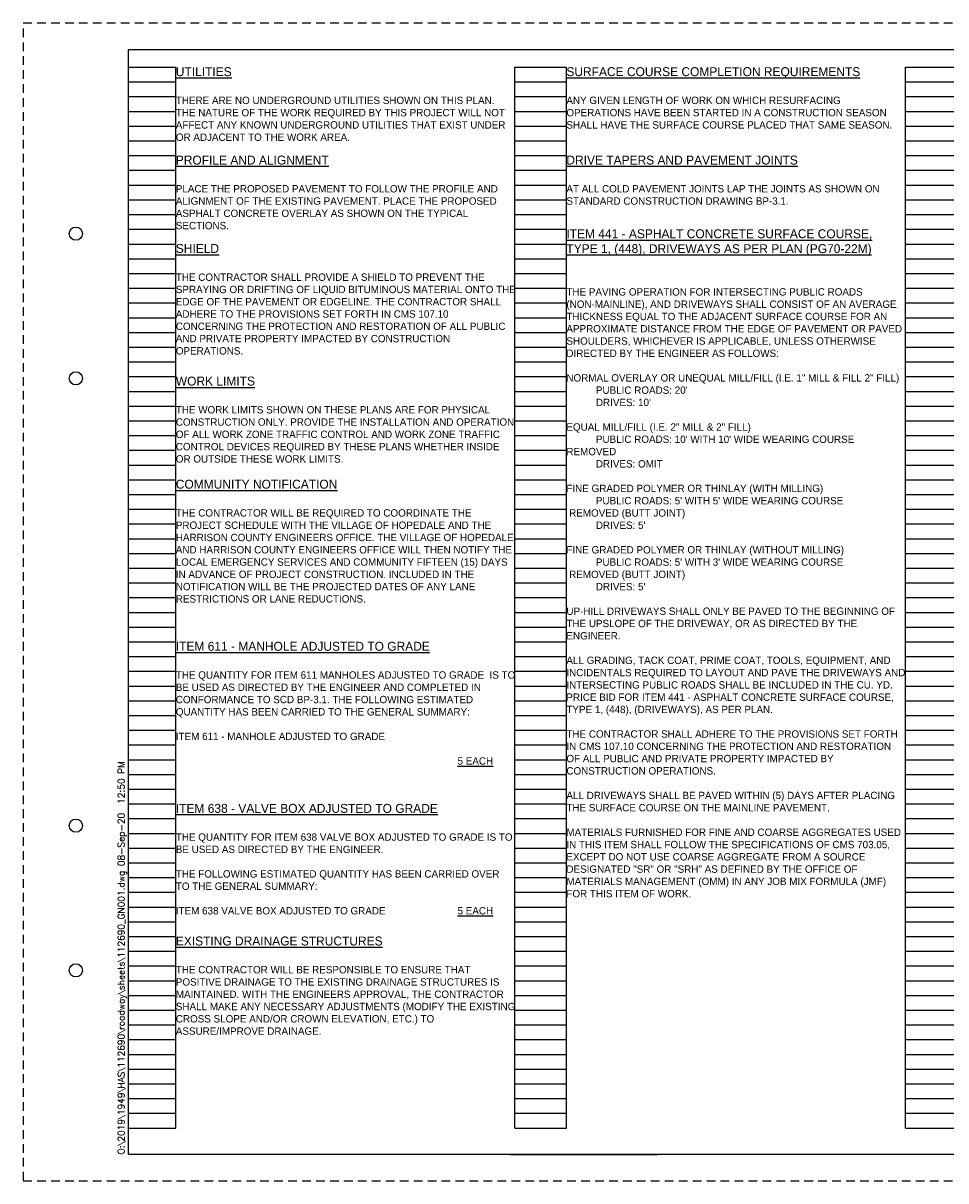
# Paper-space layout 'General Notes' of a CAD drawing. Header units: feet. Extents: x 220914.7 to 220955.8, y 202084.3 to 202106.3.
# Tile 1 of 2: x 220914.7 to 220932.2, y 202084.3 to 202106.3. Entities that reach past the tile are written whole.
import ezdxf
from ezdxf.enums import TextEntityAlignment as Align

# ---------------------------------------------------------------- set-up
doc = ezdxf.new("R2010")
doc.units = ezdxf.units.FT
doc.header["$MEASUREMENT"] = 0
doc.linetypes.add('OhDOT_USTN3', pattern=[0.22, 0.165, -0.055])
for name, color, linetype in [('GM_X_US_Shield', 7, 'Continuous'), ('SH_Border', 7, 'Continuous'), ('SH_Cut_Line', 7, 'OhDOT_USTN3'), ('SH_Data', 7, 'Continuous'), ('SH_Text', 7, 'Continuous')]:
    doc.layers.add(name, color=color, linetype=linetype)
doc.styles.add('DwgStamp', font='romans.shx')
doc.styles.add('Font 70-Main Title', font='lathab.ttf', dxfattribs={"width": 1.15, "height": 0.25})
doc.styles.add('Slanted Normal (0.14) Font 31', font='font31.shx', dxfattribs={"height": 0.14})
doc.styles.add('Slanted Sub-Title (0.17) Font 31', font='font31.shx', dxfattribs={"height": 0.17})
doc.styles.add('Straight-Normal', font='font30.shx', dxfattribs={"height": 0.14})
doc.styles.add('Straight-Sub Title', font='font30.shx', dxfattribs={"height": 0.17})

# ---------------------------------------------------------------- blocks, each defined once
blk = doc.blocks.new('4COL')
at = {"layer": 'Defpoints', "color": 3, "linetype": 'Continuous'}
for p, q in [((2, 0.98), (2, 21.14)), ((2, 21.14), (2.9, 21.14)), ((2.9, 0.98), (2.9, 21.14)), ((9.34, 0.98), (9.34, 21.14)), ((9.34, 21.14), (10.32, 21.14)), ((10.32, 0.98), (10.32, 21.14)), ((16.76, 0.98), (16.76, 21.14)), ((16.76, 21.14), (17.74, 21.14)), ((17.74, 0.98), (17.74, 21.14)), ((24.18, 0.98), (24.18, 21.14)), ((24.18, 21.14), (25.16, 21.14)), ((25.16, 0.98), (25.16, 21.14)), ((31.6, 0.98), (31.6, 21.14)), ((31.6, 21.14), (32.5, 21.14)), ((32.5, 0.98), (32.5, 21.14)), ((2, 20.86), (2.9, 20.86)), ((9.34, 20.86), (10.32, 20.86)), ((16.76, 20.86), (17.74, 20.86)), ((24.18, 20.86), (25.16, 20.86)), ((31.6, 20.86), (32.5, 20.86)), ((2, 20.58), (2.9, 20.58)), ((9.34, 20.58), (10.32, 20.58)), ((16.76, 20.58), (17.74, 20.58)), ((24.18, 20.58), (25.16, 20.58)), ((31.6, 20.58), (32.5, 20.58)), ((2, 20.3), (2.9, 20.3)), ((9.34, 20.3), (10.32, 20.3)), ((16.76, 20.3), (17.74, 20.3)), ((24.18, 20.3), (25.16, 20.3)), ((31.6, 20.3), (32.5, 20.3)), ((2, 20.02), (2.9, 20.02)), ((9.34, 20.02), (10.32, 20.02)), ((16.76, 20.02), (17.74, 20.02)), ((24.18, 20.02), (25.16, 20.02)), ((31.6, 20.02), (32.5, 20.02)), ((2, 19.74), (2.9, 19.74)), ((9.34, 19.74), (10.32, 19.74)), ((16.76, 19.74), (17.74, 19.74)), ((24.18, 19.74), (25.16, 19.74)), ((31.6, 19.74), (32.5, 19.74)), ((2, 19.46), (2.9, 19.46)), ((9.34, 19.46), (10.32, 19.46)), ((16.76, 19.46), (17.74, 19.46)), ((24.18, 19.46), (25.16, 19.46)), ((31.6, 19.46), (32.5, 19.46)), ((2, 19.18), (2.9, 19.18)), ((9.34, 19.18), (10.32, 19.18)), ((16.76, 19.18), (17.74, 19.18)), ((24.18, 19.18), (25.16, 19.18)), ((31.6, 19.18), (32.5, 19.18)), ((2, 18.9), (2.9, 18.9)), ((9.34, 18.9), (10.32, 18.9)), ((16.76, 18.9), (17.74, 18.9)), ((24.18, 18.9), (25.16, 18.9)), ((31.6, 18.9), (32.5, 18.9)), ((2, 18.62), (2.9, 18.62)), ((9.34, 18.62), (10.32, 18.62)), ((16.76, 18.62), (17.74, 18.62)), ((24.18, 18.62), (25.16, 18.62)), ((31.6, 18.62), (32.5, 18.62)), ((2, 18.34), (2.9, 18.34)), ((9.34, 18.34), (10.32, 18.34)), ((16.76, 18.34), (17.74, 18.34)), ((24.18, 18.34), (25.16, 18.34)), ((31.6, 18.34), (32.5, 18.34)), ((2, 18.06), (2.9, 18.06)), ((9.34, 18.06), (10.32, 18.06)), ((16.76, 18.06), (17.74, 18.06)), ((24.18, 18.06), (25.16, 18.06)), ((31.6, 18.06), (32.5, 18.06)), ((2, 17.78), (2.9, 17.78)), ((9.34, 17.78), (10.32, 17.78)), ((16.76, 17.78), (17.74, 17.78)), ((24.18, 17.78), (25.16, 17.78)), ((31.6, 17.78), (32.5, 17.78)), ((2, 17.5), (2.9, 17.5)), ((9.34, 17.5), (10.32, 17.5)), ((16.76, 17.5), (17.74, 17.5)), ((24.18, 17.5), (25.16, 17.5)), ((31.6, 17.5), (32.5, 17.5)), ((2, 17.22), (2.9, 17.22)), ((9.34, 17.22), (10.32, 17.22)), ((16.76, 17.22), (17.74, 17.22)), ((24.18, 17.22), (25.16, 17.22)), ((31.6, 17.22), (32.5, 17.22)), ((2, 16.94), (2.9, 16.94)), ((9.34, 16.94), (10.32, 16.94)), ((16.76, 16.94), (17.74, 16.94)), ((24.18, 16.94), (25.16, 16.94)), ((31.6, 16.94), (32.5, 16.94)), ((2, 16.66), (2.9, 16.66)), ((9.34, 16.66), (10.32, 16.66)), ((16.76, 16.66), (17.74, 16.66)), ((24.18, 16.66), (25.16, 16.66)), ((31.6, 16.66), (32.5, 16.66)), ((2, 16.38), (2.9, 16.38)), ((9.34, 16.38), (10.32, 16.38)), ((16.76, 16.38), (17.74, 16.38)), ((24.18, 16.38), (25.16, 16.38)), ((31.6, 16.38), (32.5, 16.38)), ((2, 16.1), (2.9, 16.1)), ((9.34, 16.1), (10.32, 16.1)), ((16.76, 16.1), (17.74, 16.1)), ((24.18, 16.1), (25.16, 16.1)), ((31.6, 16.1), (32.5, 16.1)), ((2, 15.82), (2.9, 15.82)), ((9.34, 15.82), (10.32, 15.82)), ((16.76, 15.82), (17.74, 15.82)), ((24.18, 15.82), (25.16, 15.82)), ((31.6, 15.82), (32.5, 15.82)), ((2, 15.54), (2.9, 15.54)), ((9.34, 15.54), (10.32, 15.54)), ((16.76, 15.54), (17.74, 15.54)), ((24.18, 15.54), (25.16, 15.54)), ((31.6, 15.54), (32.5, 15.54)), ((2, 15.26), (2.9, 15.26)), ((9.34, 15.26), (10.32, 15.26)), ((16.76, 15.26), (17.74, 15.26)), ((24.18, 15.26), (25.16, 15.26)), ((31.6, 15.26), (32.5, 15.26)), ((2, 14.98), (2.9, 14.98)), ((9.34, 14.98), (10.32, 14.98)), ((16.76, 14.98), (17.74, 14.98)), ((24.18, 14.98), (25.16, 14.98)), ((31.6, 14.98), (32.5, 14.98)), ((2, 14.7), (2.9, 14.7)), ((9.34, 14.7), (10.32, 14.7)), ((16.76, 14.7), (17.74, 14.7)), ((24.18, 14.7), (25.16, 14.7)), ((31.6, 14.7), (32.5, 14.7)), ((2, 14.42), (2.9, 14.42)), ((9.34, 14.42), (10.32, 14.42)), ((16.76, 14.42), (17.74, 14.42)), ((24.18, 14.42), (25.16, 14.42)), ((31.6, 14.42), (32.5, 14.42)), ((2, 14.14), (2.9, 14.14)), ((9.34, 14.14), (10.32, 14.14)), ((16.76, 14.14), (17.74, 14.14)), ((24.18, 14.14), (25.16, 14.14)), ((31.6, 14.14), (32.5, 14.14)), ((2, 13.86), (2.9, 13.86)), ((9.34, 13.86), (10.32, 13.86)), ((16.76, 13.86), (17.74, 13.86)), ((24.18, 13.86), (25.16, 13.86)), ((31.6, 13.86), (32.5, 13.86)), ((2, 13.58), (2.9, 13.58)), ((9.34, 13.58), (10.32, 13.58)), ((16.76, 13.58), (17.74, 13.58)), ((24.18, 13.58), (25.16, 13.58)), ((31.6, 13.58), (32.5, 13.58)), ((2, 13.3), (2.9, 13.3)), ((9.34, 13.3), (10.32, 13.3)), ((16.76, 13.3), (17.74, 13.3)), ((24.18, 13.3), (25.16, 13.3)), ((31.6, 13.3), (32.5, 13.3)), ((2, 13.02), (2.9, 13.02)), ((9.34, 13.02), (10.32, 13.02)), ((16.76, 13.02), (17.74, 13.02)), ((24.18, 13.02), (25.16, 13.02)), ((31.6, 13.02), (32.5, 13.02)), ((2, 12.74), (2.9, 12.74)), ((9.34, 12.74), (10.32, 12.74)), ((16.76, 12.74), (17.74, 12.74)), ((24.18, 12.74), (25.16, 12.74)), ((31.6, 12.74), (32.5, 12.74)), ((2, 12.46), (2.9, 12.46)), ((9.34, 12.46), (10.32, 12.46)), ((16.76, 12.46), (17.74, 12.46)), ((24.18, 12.46), (25.16, 12.46)), ((31.6, 12.46), (32.5, 12.46)), ((2, 12.18), (2.9, 12.18)), ((9.34, 12.18), (10.32, 12.18)), ((16.76, 12.18), (17.74, 12.18)), ((24.18, 12.18), (25.16, 12.18)), ((31.6, 12.18), (32.5, 12.18)), ((2, 11.9), (2.9, 11.9)), ((9.34, 11.9), (10.32, 11.9)), ((16.76, 11.9), (17.74, 11.9)), ((24.18, 11.9), (25.16, 11.9)), ((31.6, 11.9), (32.5, 11.9)), ((2, 11.62), (2.9, 11.62)), ((9.34, 11.62), (10.32, 11.62)), ((16.76, 11.62), (17.74, 11.62)), ((24.18, 11.62), (25.16, 11.62)), ((31.6, 11.62), (32.5, 11.62)), ((2, 11.34), (2.9, 11.34)), ((9.34, 11.34), (10.32, 11.34)), ((16.76, 11.34), (17.74, 11.34)), ((24.18, 11.34), (25.16, 11.34)), ((31.6, 11.34), (32.5, 11.34)), ((2, 11.06), (2.9, 11.06)), ((9.34, 11.06), (10.32, 11.06)), ((16.76, 11.06), (17.74, 11.06)), ((24.18, 11.06), (25.16, 11.06)), ((31.6, 11.06), (32.5, 11.06)), ((2, 10.78), (2.9, 10.78)), ((9.34, 10.78), (10.32, 10.78)), ((16.76, 10.78), (17.74, 10.78)), ((24.18, 10.78), (25.16, 10.78)), ((31.6, 10.78), (32.5, 10.78)), ((2, 10.5), (2.9, 10.5)), ((9.34, 10.5), (10.32, 10.5)), ((16.76, 10.5), (17.74, 10.5)), ((24.18, 10.5), (25.16, 10.5)), ((31.6, 10.5), (32.5, 10.5)), ((2, 10.22), (2.9, 10.22)), ((9.34, 10.22), (10.32, 10.22)), ((16.76, 10.22), (17.74, 10.22)), ((24.18, 10.22), (25.16, 10.22)), ((31.6, 10.22), (32.5, 10.22)), ((2, 9.94), (2.9, 9.94)), ((9.34, 9.94), (10.32, 9.94)), ((16.76, 9.94), (17.74, 9.94)), ((24.18, 9.94), (25.16, 9.94)), ((31.6, 9.94), (32.5, 9.94)), ((2, 9.66), (2.9, 9.66)), ((9.34, 9.66), (10.32, 9.66)), ((16.76, 9.66), (17.74, 9.66)), ((24.18, 9.66), (25.16, 9.66)), ((31.6, 9.66), (32.5, 9.66)), ((2, 9.38), (2.9, 9.38)), ((9.34, 9.38), (10.32, 9.38)), ((16.76, 9.38), (17.74, 9.38)), ((24.18, 9.38), (25.16, 9.38)), ((31.6, 9.38), (32.5, 9.38)), ((2, 9.1), (2.9, 9.1)), ((9.34, 9.1), (10.32, 9.1)), ((16.76, 9.1), (17.74, 9.1)), ((24.18, 9.1), (25.16, 9.1)), ((31.6, 9.1), (32.5, 9.1)), ((2, 8.82), (2.9, 8.82)), ((9.34, 8.82), (10.32, 8.82)), ((16.76, 8.82), (17.74, 8.82)), ((24.18, 8.82), (25.16, 8.82)), ((31.6, 8.82), (32.5, 8.82)), ((2, 8.54), (2.9, 8.54)), ((9.34, 8.54), (10.32, 8.54)), ((16.76, 8.54), (17.74, 8.54)), ((24.18, 8.54), (25.16, 8.54)), ((31.6, 8.54), (32.5, 8.54)), ((2, 8.26), (2.9, 8.26)), ((9.34, 8.26), (10.32, 8.26)), ((16.76, 8.26), (17.74, 8.26)), ((24.18, 8.26), (25.16, 8.26)), ((31.6, 8.26), (32.5, 8.26)), ((2, 7.98), (2.9, 7.98)), ((9.34, 7.98), (10.32, 7.98)), ((16.76, 7.98), (17.74, 7.98)), ((24.18, 7.98), (25.16, 7.98)), ((31.6, 7.98), (32.5, 7.98)), ((2, 7.7), (2.9, 7.7)), ((9.34, 7.7), (10.32, 7.7)), ((16.76, 7.7), (17.74, 7.7)), ((24.18, 7.7), (25.16, 7.7)), ((31.6, 7.7), (32.5, 7.7)), ((2, 7.42), (2.9, 7.42)), ((9.34, 7.42), (10.32, 7.42)), ((16.76, 7.42), (17.74, 7.42)), ((24.18, 7.42), (25.16, 7.42)), ((31.6, 7.42), (32.5, 7.42)), ((2, 7.14), (2.9, 7.14)), ((9.34, 7.14), (10.32, 7.14)), ((16.76, 7.14), (17.74, 7.14)), ((24.18, 7.14), (25.16, 7.14)), ((31.6, 7.14), (32.5, 7.14)), ((2, 6.86), (2.9, 6.86)), ((9.34, 6.86), (10.32, 6.86)), ((16.76, 6.86), (17.74, 6.86)), ((24.18, 6.86), (25.16, 6.86)), ((31.6, 6.86), (32.5, 6.86)), ((2, 6.58), (2.9, 6.58)), ((9.34, 6.58), (10.32, 6.58)), ((16.76, 6.58), (17.74, 6.58)), ((24.18, 6.58), (25.16, 6.58)), ((31.6, 6.58), (32.5, 6.58)), ((2, 6.3), (2.9, 6.3)), ((9.34, 6.3), (10.32, 6.3)), ((16.76, 6.3), (17.74, 6.3)), ((24.18, 6.3), (25.16, 6.3)), ((31.6, 6.3), (32.5, 6.3)), ((2, 6.02), (2.9, 6.02)), ((9.34, 6.02), (10.32, 6.02)), ((16.76, 6.02), (17.74, 6.02)), ((24.18, 6.02), (25.16, 6.02)), ((31.6, 6.02), (32.5, 6.02)), ((2, 5.74), (2.9, 5.74)), ((9.34, 5.74), (10.32, 5.74)), ((16.76, 5.74), (17.74, 5.74)), ((24.18, 5.74), (25.16, 5.74)), ((31.6, 5.74), (32.5, 5.74)), ((2, 5.46), (2.9, 5.46)), ((9.34, 5.46), (10.32, 5.46)), ((16.76, 5.46), (17.74, 5.46)), ((24.18, 5.46), (25.16, 5.46)), ((31.6, 5.46), (32.5, 5.46)), ((2, 5.18), (2.9, 5.18)), ((9.34, 5.18), (10.32, 5.18)), ((16.76, 5.18), (17.74, 5.18)), ((24.18, 5.18), (25.16, 5.18)), ((31.6, 5.18), (32.5, 5.18)), ((2, 4.9), (2.9, 4.9)), ((9.34, 4.9), (10.32, 4.9)), ((16.76, 4.9), (17.74, 4.9)), ((24.18, 4.9), (25.16, 4.9)), ((31.6, 4.9), (32.5, 4.9)), ((2, 4.62), (2.9, 4.62)), ((9.34, 4.62), (10.32, 4.62)), ((16.76, 4.62), (17.74, 4.62)), ((24.18, 4.62), (25.16, 4.62)), ((31.6, 4.62), (32.5, 4.62)), ((2, 4.34), (2.9, 4.34)), ((9.34, 4.34), (10.32, 4.34)), ((16.76, 4.34), (17.74, 4.34)), ((24.18, 4.34), (25.16, 4.34)), ((31.6, 4.34), (32.5, 4.34)), ((2, 4.06), (2.9, 4.06)), ((9.34, 4.06), (10.32, 4.06)), ((16.76, 4.06), (17.74, 4.06)), ((24.18, 4.06), (25.16, 4.06)), ((31.6, 4.06), (32.5, 4.06)), ((2, 3.78), (2.9, 3.78)), ((9.34, 3.78), (10.32, 3.78)), ((16.76, 3.78), (17.74, 3.78)), ((24.18, 3.78), (25.16, 3.78)), ((31.6, 3.78), (32.5, 3.78)), ((2, 3.5), (2.9, 3.5)), ((9.34, 3.5), (10.32, 3.5)), ((16.76, 3.5), (17.74, 3.5)), ((24.18, 3.5), (25.16, 3.5)), ((31.6, 3.5), (32.5, 3.5)), ((2, 3.22), (2.9, 3.22)), ((9.34, 3.22), (10.32, 3.22)), ((16.76, 3.22), (17.74, 3.22)), ((24.18, 3.22), (25.16, 3.22)), ((31.6, 3.22), (32.5, 3.22)), ((2, 2.94), (2.9, 2.94)), ((9.34, 2.94), (10.32, 2.94)), ((16.76, 2.94), (17.74, 2.94)), ((24.18, 2.94), (25.16, 2.94)), ((31.6, 2.94), (32.5, 2.94)), ((2, 2.66), (2.9, 2.66)), ((9.34, 2.66), (10.32, 2.66)), ((16.76, 2.66), (17.74, 2.66)), ((24.18, 2.66), (25.16, 2.66)), ((31.6, 2.66), (32.5, 2.66)), ((2, 2.38), (2.9, 2.38)), ((9.34, 2.38), (10.32, 2.38)), ((16.76, 2.38), (17.74, 2.38)), ((24.18, 2.38), (25.16, 2.38)), ((31.6, 2.38), (32.5, 2.38)), ((2, 2.1), (2.9, 2.1)), ((9.34, 2.1), (10.32, 2.1)), ((16.76, 2.1), (17.74, 2.1)), ((24.18, 2.1), (25.16, 2.1)), ((31.6, 2.1), (32.5, 2.1)), ((2, 1.82), (2.9, 1.82)), ((9.34, 1.82), (10.32, 1.82)), ((16.76, 1.82), (17.74, 1.82)), ((24.18, 1.82), (25.16, 1.82)), ((31.6, 1.82), (32.5, 1.82)), ((2, 1.54), (2.9, 1.54)), ((9.34, 1.54), (10.32, 1.54)), ((16.76, 1.54), (17.74, 1.54)), ((24.18, 1.54), (25.16, 1.54)), ((31.6, 1.54), (32.5, 1.54)), ((2, 1.26), (2.9, 1.26)), ((9.34, 1.26), (10.32, 1.26)), ((16.76, 1.26), (17.74, 1.26)), ((24.18, 1.26), (25.16, 1.26)), ((31.6, 1.26), (32.5, 1.26)), ((2, 0.98), (2.9, 0.98)), ((9.34, 0.98), (10.32, 0.98)), ((16.76, 0.98), (17.74, 0.98)), ((24.18, 0.98), (25.16, 0.98)), ((31.6, 0.98), (32.5, 0.98))]:
    blk.add_line(p, q, dxfattribs=at)
blk.add_point((0, 0), dxfattribs=at)
blk = doc.blocks.new('BLKWO')
at = {"layer": 'SH_Border', "color": 7, "linetype": 'Continuous'}
for p, q in [((32.5, 0.5), (32.5, 21.5)), ((33, 21.5), (33, 20.5)), ((32.5, 20.5), (33.5, 20.5)), ((32.5, 6), (33.5, 6)), ((32.5, 1.5), (33.5, 1.5))]:
    blk.add_line(p, q, dxfattribs=at)
at = {"layer": 'SH_Border', "color": 7, "linetype": 'Continuous', "flags": 128}
blk.add_lwpolyline([(2, 21.5), (33.5, 21.5), (33.5, 0.5), (2, 0.5), (2, 21.5)], close=True, dxfattribs=at)
at = {"layer": 'SH_Border', "color": 7, "linetype": 'Continuous'}
for centre in [(1, 18), (1, 15.25), (1, 6.75), (1, 4)]:
    blk.add_circle(centre, 0.125, dxfattribs=at)
at = {"layer": 'SH_Cut_Line', "color": 7, "linetype": 'OhDOT_USTN3', "flags": 128}
blk.add_lwpolyline([(0, 0), (34, 0), (34, 22), (0, 22), (0, 0)], close=True, dxfattribs=at)
at = {"layer": 'SH_Data', "color": 7, "linetype": 'Continuous'}
blk.add_line((32.625, 1), (33.375, 1), dxfattribs=at)
blk.add_circle((33, 1), 0.375, dxfattribs=at)
at = {"layer": 'SH_Border', "color": 7, "linetype": 'Continuous', "style": 'DwgStamp'}
blk.add_text('O:\\2019\\1949\\HAS\\112690\\roadway\\sheets\\112690_GN001.dwg 08-Sep-20  12:50 PM', height=0.125, rotation=90, dxfattribs=at).set_placement((1.925, 0.5))
at = {"layer": 'SH_Data', "color": 7, "linetype": 'Continuous', "style": 'Straight-Normal'}
for s, p in [('CALCULATED', (32.553, 21)), ('CHECKED', (33.053, 21))]:
    blk.add_text(s, height=0.1, rotation=90, dxfattribs=at).set_placement(p, align=Align.TOP_CENTER)
at = {"layer": 'SH_Data', "style": 'Straight-Normal'}
for tag, p in [('CALCULATED', (32.989, 21.02)), ('CHECKED', (33.489, 21.02))]:
    blk.add_attdef(tag, text='', height=0.14, rotation=90, dxfattribs=at).set_placement(p, align=Align.BOTTOM_CENTER)
at = {"layer": 'SH_Data', "style": 'Font 70-Main Title', "width": 1.15}
blk.add_attdef('TITLEAREA2M', text='', height=0.25, rotation=90, dxfattribs=at).set_placement((33, 13.292), align=Align.MIDDLE_CENTER)
at = {"layer": 'SH_Data', "style": 'Font 70-Main Title', "width": 1.15, "flags": 8}
blk.add_attdef('PROJECT_NAME', text='', height=0.25, rotation=90, dxfattribs=at).set_placement((33, 3.792), align=Align.MIDDLE_CENTER)
at = {"layer": 'SH_Data', "style": 'Straight-Sub Title'}
for tag, p in [('SHEETNO', (33.02, 1.003)), ('SHEETTOTAL', (33.02, 0.663))]:
    blk.add_attdef(tag, text='', height=0.17, dxfattribs=at).set_placement(p, align=Align.BOTTOM_CENTER)

psp = doc.layouts.new('General Notes')

# ---------------------------------------------------------------- linework, layer by layer
at = {"layer": 'SH_Data', "color": 7, "linetype": 'Continuous'}
psp.add_line((220923.902, 202084.822), (220926.702, 202084.822), dxfattribs=at)

# ---------------------------------------------------------------- block references
at = {"layer": 'GM_X_US_Shield'}
ref = psp.add_blockref('BLKWO', (220914.652, 202084.322), dxfattribs=at)
ref.add_attrib('CHECKED', 'NWQ', dxfattribs={"layer": 'SH_Data', "height": 0.14, "rotation": 90, "style": 'Straight-Normal'}).set_placement((220948.142, 202105.342), align=Align.BOTTOM_CENTER)
ref.add_attrib('CALCULATED', 'GBS', dxfattribs={"layer": 'SH_Data', "height": 0.14, "rotation": 90, "style": 'Straight-Normal'}).set_placement((220947.642, 202105.342), align=Align.BOTTOM_CENTER)
ref.add_attrib('TITLEAREA2M', 'GENERAL NOTES', dxfattribs={"layer": 'SH_Data', "height": 0.25, "rotation": 90, "style": 'Font 70-Main Title', "width": 1.15}).set_placement((220947.652, 202097.614), align=Align.MIDDLE_CENTER)
ref.add_attrib('TITLEAREA1', 'HAS-CR5-4.78', dxfattribs={"layer": 'SH_Data', "height": 0.25, "rotation": 90, "style": 'Font 70-Main Title', "width": 1.15}).set_placement((220947.652, 202088.114), align=Align.MIDDLE_CENTER)
ref.add_attrib('SHEETTOTAL', '9', dxfattribs={"layer": 'SH_Data', "height": 0.17, "style": 'Straight-Sub Title'}).set_placement((220947.673, 202084.985), align=Align.BOTTOM_CENTER)
ref.add_attrib('SHEETNO', '2', dxfattribs={"layer": 'SH_Data', "height": 0.17, "style": 'Straight-Sub Title'}).set_placement((220947.673, 202085.325), align=Align.BOTTOM_CENTER)
psp.add_blockref('4COL', (220914.652, 202084.345), dxfattribs=at)

# ---------------------------------------------------------------- texts
at = {"layer": 'SH_Border', "char_height": 0.17, "attachment_point": 1, "style": 'Slanted Sub-Title (0.17) Font 31'}
for s, insert, width in [('{\\L\\C4;UTILITIES}', (220917.552, 202105.485), 6.47372), ('{\\L\\C4;SURFACE COURSE COMPLETION REQUIREMENTS}', (220924.972, 202105.485), 6.44), ('{\\L\\C4;PROFILE AND ALIGNMENT }', (220917.552, 202103.805), 6.44), ('{\\L\\C4;DRIVE TAPERS AND PAVEMENT JOINTS }', (220924.972, 202103.805), 6.44), ('{\\L\\C4;ITEM 441 - ASPHALT CONCRETE SURFACE COURSE, TYPE 1, (448), DRIVEWAYS AS PER PLAN (PG70-22M)}', (220924.972, 202102.405), 6.44), ('{\\L\\C4;SHIELD}', (220917.552, 202102.125), 6.44), ('{\\L\\C4;WORK LIMITS}', (220917.552, 202099.605), 6.44), ('{\\L\\C4;COMMUNITY NOTIFICATION}', (220917.552, 202097.645), 6.44), ('{\\L\\C4;ITEM 611 - MANHOLE ADJUSTED TO GRADE}', (220917.552, 202094.565), 6.44), ('{\\L\\C4;ITEM 638 - VALVE BOX ADJUSTED TO GRADE}', (220917.552, 202091.485), 6.44), ('{\\L\\C4;EXISTING DRAINAGE STRUCTURES}', (220917.552, 202088.965), 6.44)]:
    psp.add_mtext(s, dxfattribs=dict(at, insert=insert, width=width))
at = {"layer": 'SH_Text', "char_height": 0.14, "width": 6.44, "attachment_point": 1, "style": 'Slanted Normal (0.14) Font 31'}
for s, insert in [('THERE ARE NO UNDERGROUND UTILITIES SHOWN ON THIS PLAN. THE NATURE OF THE WORK REQUIRED BY THIS PROJECT WILL NOT AFFECT ANY KNOWN UNDERGROUND UTILITIES THAT EXIST UNDER OR ADJACENT TO THE WORK AREA.', (220917.552, 202104.925)), ('ANY GIVEN LENGTH OF WORK ON WHICH RESURFACING OPERATIONS HAVE BEEN STARTED IN A CONSTRUCTION SEASON SHALL HAVE THE SURFACE COURSE PLACED THAT SAME SEASON.', (220924.972, 202104.925)), ('PLACE THE PROPOSED PAVEMENT TO FOLLOW THE PROFILE AND ALIGNMENT OF THE EXISTING PAVEMENT. PLACE THE PROPOSED ASPHALT CONCRETE OVERLAY AS SHOWN ON THE TYPICAL SECTIONS.', (220917.552, 202103.245)), ('AT ALL COLD PAVEMENT JOINTS LAP THE JOINTS AS SHOWN ON STANDARD CONSTRUCTION DRAWING BP-3.1.', (220924.972, 202103.245)), ('THE CONTRACTOR SHALL PROVIDE A SHIELD TO PREVENT THE SPRAYING OR DRIFTING OF LIQUID BITUMINOUS MATERIAL ONTO THE EDGE OF THE PAVEMENT OR EDGELINE. THE CONTRACTOR SHALL ADHERE TO THE PROVISIONS SET FORTH IN CMS 107.10 CONCERNING THE PROTECTION AND RESTORATION OF ALL PUBLIC AND PRIVATE PROPERTY IMPACTED BY CONSTRUCTION OPERATIONS.  ', (220917.552, 202101.565)), ('THE PAVING OPERATION FOR INTERSECTING PUBLIC ROADS (NON-MAINLINE), AND DRIVEWAYS SHALL CONSIST OF AN AVERAGE THICKNESS EQUAL TO THE ADJACENT SURFACE COURSE FOR AN APPROXIMATE DISTANCE FROM THE EDGE OF PAVEMENT OR PAVED SHOULDERS, WHICHEVER IS APPLICABLE, UNLESS OTHERWISE DIRECTED BY THE ENGINEER AS FOLLOWS:\\P^I\\PNORMAL OVERLAY OR UNEQUAL MILL/FILL (I.E. 1" MILL & FILL 2" FILL) \\P^IPUBLIC ROADS: 20\'\\P^IDRIVES: 10\'\\P\\PEQUAL MILL/FILL (I.E. 2" MILL & 2" FILL)\\P^IPUBLIC ROADS: 10\' WITH 10\' WIDE WEARING COURSE ^I^I^I^I     REMOVED\\P^IDRIVES: OMIT\\P\\PFINE GRADED POLYMER OR THINLAY (WITH MILLING)\\P^IPUBLIC ROADS: 5\' WITH 5\' WIDE WEARING COURSE ^I^I^I^I     REMOVED (BUTT JOINT)\\P^IDRIVES: 5\'\\P\\PFINE GRADED POLYMER OR THINLAY (WITHOUT MILLING)\\P^IPUBLIC ROADS: 5\' WITH 3\' WIDE WEARING COURSE ^I^I^I^I     REMOVED (BUTT JOINT)\\P^IDRIVES: 5\'\\P\\PUP-HILL DRIVEWAYS SHALL ONLY BE PAVED TO THE BEGINNING OF THE UPSLOPE OF THE DRIVEWAY, OR AS DIRECTED BY THE ENGINEER.\\P\\PALL GRADING, TACK COAT, PRIME COAT, TOOLS, EQUIPMENT, AND INCIDENTALS REQUIRED TO LAYOUT AND PAVE THE DRIVEWAYS AND INTERSECTING PUBLIC ROADS SHALL BE INCLUDED IN THE CU. YD. PRICE BID FOR ITEM 441 - ASPHALT CONCRETE SURFACE COURSE, TYPE 1, (448), (DRIVEWAYS), AS PER PLAN. \\P\\PTHE CONTRACTOR SHALL ADHERE TO THE PROVISIONS SET FORTH IN CMS 107.10 CONCERNING THE PROTECTION AND RESTORATION OF ALL PUBLIC AND PRIVATE PROPERTY IMPACTED BY CONSTRUCTION OPERATIONS.\\P\\PALL DRIVEWAYS SHALL BE PAVED WITHIN (5) DAYS AFTER PLACING THE SURFACE COURSE ON THE MAINLINE PAVEMENT. \\P\\PMATERIALS FURNISHED FOR FINE AND COARSE AGGREGATES USED IN THIS ITEM SHALL FOLLOW THE SPECIFICATIONS OF CMS 703.05, EXCEPT DO NOT USE COARSE AGGREGATE FROM A SOURCE DESIGNATED "SR" OR "SRH" AS DEFINED BY THE OFFICE OF MATERIALS MANAGEMENT (OMM) IN ANY JOB MIX FORMULA (JMF) FOR THIS ITEM OF WORK.', (220924.972, 202101.285)), ('THE WORK LIMITS SHOWN ON THESE PLANS ARE FOR PHYSICAL CONSTRUCTION ONLY. PROVIDE THE INSTALLATION AND OPERATION OF ALL WORK ZONE TRAFFIC CONTROL AND WORK ZONE TRAFFIC CONTROL DEVICES REQUIRED BY THESE PLANS WHETHER INSIDE OR OUTSIDE THESE WORK LIMITS.', (220917.552, 202099.045)), ('THE CONTRACTOR WILL BE REQUIRED TO COORDINATE THE PROJECT SCHEDULE WITH THE VILLAGE OF HOPEDALE AND THE HARRISON COUNTY ENGINEERS OFFICE. THE VILLAGE OF HOPEDALE AND HARRISON COUNTY ENGINEERS OFFICE WILL THEN NOTIFY THE LOCAL EMERGENCY SERVICES AND COMMUNITY FIFTEEN (15) DAYS IN ADVANCE OF PROJECT CONSTRUCTION. INCLUDED IN THE NOTIFICATION WILL BE THE PROJECTED DATES OF ANY LANE RESTRICTIONS OR LANE REDUCTIONS.', (220917.552, 202097.085)), ('THE QUANTITY FOR ITEM 611 MANHOLES ADJUSTED TO GRADE  IS TO BE USED AS DIRECTED BY THE ENGINEER AND COMPLETED IN CONFORMANCE TO SCD BP-3.1. THE FOLLOWING ESTIMATED QUANTITY HAS BEEN CARRIED TO THE GENERAL SUMMARY:\\P\\PITEM 611 - MANHOLE ADJUSTED TO GRADE\\P\\P^I^I^I^I^I^I^I^I^I      {\\L5 EACH}', (220917.552, 202094.005)), ('THE QUANTITY FOR ITEM 638 VALVE BOX ADJUSTED TO GRADE IS TO BE USED AS DIRECTED BY THE ENGINEER.\\P\\PTHE FOLLOWING ESTIMATED QUANTITY HAS BEEN CARRIED OVER TO THE GENERAL SUMMARY:\\P\\PITEM 638 VALVE BOX ADJUSTED TO GRADE^I^I      {\\L5 EACH}', (220917.552, 202090.925)), ('THE CONTRACTOR WILL BE RESPONSIBLE TO ENSURE THAT POSITIVE DRAINAGE TO THE EXISTING DRAINAGE STRUCTURES IS MAINTAINED. WITH THE ENGINEERS APPROVAL, THE CONTRACTOR SHALL MAKE ANY NECESSARY ADJUSTMENTS (MODIFY THE EXISTING CROSS SLOPE AND/OR CROWN ELEVATION, ETC.) TO ASSURE/IMPROVE DRAINAGE.', (220917.552, 202088.405))]:
    psp.add_mtext(s, dxfattribs=dict(at, insert=insert))

doc.saveas('drawing.dxf')
